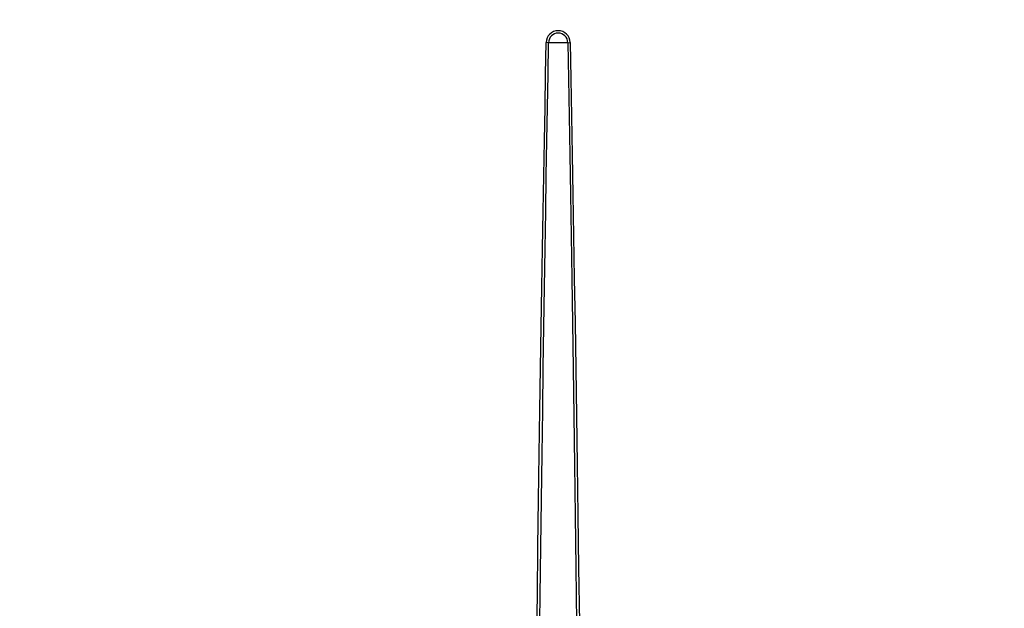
# Model space of a CAD drawing. Header units: centimetres. Extents: x 1912 to 37354, y 4932 to 6633.
# Tile 83 of 236: x 13953 to 13974, y 5718 to 5730. Entities that reach past the tile are written whole.
import ezdxf
from ezdxf import colors
from ezdxf.entities.mleader import LeaderData, LeaderLine
from ezdxf.math import Vec2, Vec3

# ---------------------------------------------------------------- set-up
doc = ezdxf.new("R2010")
doc.units = ezdxf.units.CM
doc.layers.add('$_urządzenia', color=250, linetype='Continuous')
doc.layers.add('IS_Opis', color=250, linetype='Continuous', lineweight=9)
doc.styles.add('styl1', font='ARIALN.TTF')

# ---------------------------------------------------------------- blocks, each defined once
blk = doc.blocks.new('A$C92957c0b')
at = {"layer": '$_urządzenia'}
for p, q in [((-2.04, -46), (-2.55, -45.99)), ((2.04, -46), (-2.04, -46)), ((2.04, -46), (2.55, -45.99))]:
    blk.add_line(p, q, dxfattribs=at)
for points in [[(-4.58, -174.07), (-4.43, -163.35), (-4.29, -153), (-4.15, -143), (-4.01, -133.34), (-3.87, -124.02), (-3.73, -115), (-3.59, -106.28), (-3.45, -97.87), (-3.32, -89.72), (-3.19, -81.84), (-3.06, -74.22), (-2.93, -66.83), (-2.8, -59.66), (-2.67, -52.71), (-2.55, -45.99)], [(-3.97, -174.07), (-3.84, -163.35), (-3.7, -153.01), (-3.56, -143.01), (-3.43, -133.34), (-3.29, -124.02), (-3.16, -115.01), (-3.03, -106.29), (-2.9, -97.88), (-2.77, -89.73), (-2.64, -81.85), (-2.52, -74.23), (-2.4, -66.84), (-2.28, -59.67), (-2.16, -52.72), (-2.04, -46)], [(2.04, -46), (2.17, -53.65), (2.31, -61.57), (2.45, -69.78), (2.59, -78.25), (2.73, -87), (2.87, -96.07), (3.02, -105.45), (3.16, -115.14), (3.31, -125.19), (3.46, -135.58), (3.61, -146.33), (3.76, -157.49), (3.91, -169.07)], [(2.55, -45.99), (2.69, -53.64), (2.83, -61.56), (2.98, -69.77), (3.13, -78.24), (3.27, -86.99), (3.42, -96.06), (3.58, -105.44), (3.73, -115.13), (3.88, -125.18), (4.04, -135.57), (4.2, -146.32), (4.35, -157.49), (4.51, -169.06)]]:
    blk.add_lwpolyline(points, dxfattribs=at)
for radius, start, end in [(2.55, 0.2248, 179.7752), (2.04, 0, 180)]:
    blk.add_arc((0, -46), radius, start, end, dxfattribs=at)

msp = doc.modelspace()

# ---------------------------------------------------------------- block references
at = {"layer": '$_urządzenia', "xscale": 0.1, "yscale": 0.1, "zscale": 0.1}
msp.add_blockref('A$C92957c0b', (13964.638, 5734.494), dxfattribs=at)

# ---------------------------------------------------------------- leaders
at = {"layer": 'IS_Opis'}
ml = msp.add_multileader_mtext('Standard', dxfattribs=at)
ml.set_content('Projektowany kocioł gazowy 1-funkcyjny 100kW z zamkniętą komorą spalania. Kotły zamontować na prefabrykowanym stelażu', color=256, style='styl1')
ml.set_leader_properties()
ml.build(insert=Vec2(0, 0))
ml.multileader.update_dxf_attribs({"dogleg_length": 5, "arrow_head_size": 7.5})
ctx = ml.context
ctx.base_point, ctx.char_height, ctx.arrow_head_size, ctx.landing_gap_size, ctx.plane_origin = Vec3(13594.447, 5786.957), 12, 7.5, 5, Vec3(14031.09, 5884.081)
ctx.text_align_type = 2
notes = []
notes.append((ctx, [(1, (1, 1, 0), (13884.638, 5786.957), (-1, 0), 18.917, [(2, [(13884.638, 5734.494), (14044.638, 5734.494), (13964.638, 5734.494)], 0, [])])]))
ctx.mtext.insert, ctx.mtext.width, ctx.mtext.defined_height, ctx.mtext.alignment, ctx.mtext.flow_direction = Vec3(13860.721, 5794.721), 272.7828, 76.915, 3, 5
for ctx, leaders in notes:
    for number, flags, end, landing, length, lines in leaders:
        leader = LeaderData()
        leader.index, (leader.has_last_leader_line, leader.has_dogleg_vector, leader.attachment_direction) = number, flags
        leader.last_leader_point, leader.dogleg_vector, leader.dogleg_length = Vec3(end), Vec3(landing), length
        for number, points, colour, breaks in lines:
            line = LeaderLine()
            line.index, line.vertices, line.color, line.breaks = number, Vec3.list(points), colors.encode_raw_color(colour), breaks
            leader.lines.append(line)
        ctx.leaders.append(leader)

doc.saveas('drawing.dxf')
